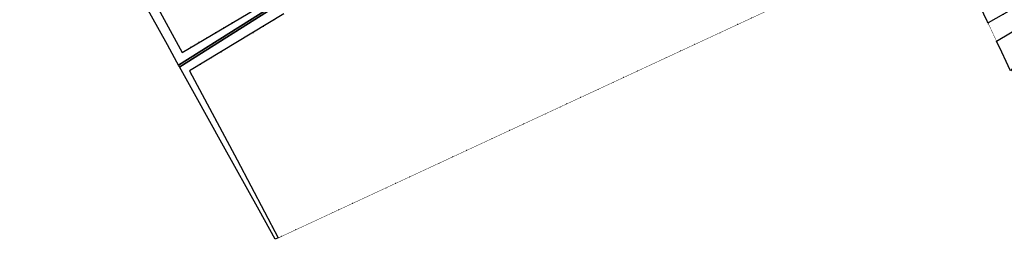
# Model space of a CAD drawing. Header units: millimetres. Extents: x 0 to 1134213, y -536989 to 313336.
# Tile 49 of 86: x 464989 to 600694, y -381496 to -351230. Entities that reach past the tile are written whole.
import ezdxf

# ---------------------------------------------------------------- set-up
doc = ezdxf.new("R2010")
doc.units = ezdxf.units.MM
doc.linetypes.add('DOT', pattern=[6.35, 0, -6.35])
for name, color, linetype in [('ondersteunendwaterdeel_oever_slootkant', 7, 'Continuous'), ('terreindeelbegroeid', 7, 'DOT'), ('waterdeel', 4, 'Continuous'), ('wegdeel_rijbaan', 7, 'Continuous')]:
    doc.layers.add(name, color=color, linetype=linetype)

msp = doc.modelspace()

# ---------------------------------------------------------------- linework, layer by layer
at = {"layer": 'ondersteunendwaterdeel_oever_slootkant'}
for points in [[(464988.7, -314660.6, 0), (487397.7, -355733.6, 0), (509636.7, -342552.6, 0)], [(500737.7, -348752.6, 0), (486889.7, -357486.6, 0), (486669.7, -357089.6, 0), (485350.7, -354712.6, 0), (478494.7, -342361.6, 0)], [(501409.7, -350431.6, 0), (488413.7, -358286.6, 0), (494977.7, -370547.6, 0), (500622.7, -381307.6, 0), (500220.7, -381495.6, 0), (498002.7, -377501.6, 0), (493086.7, -368647.6, 0), (489082.7, -361435.6, 0), (487035.7, -357748.6, 0), (487042.7, -357744.6, 0), (500897.7, -349006.6, 0)]]:
    msp.add_polyline3d(points, dxfattribs=at)
at = {"layer": 'terreindeelbegroeid'}
for points in [[(509636.7, -342552.6, 0), (487397.7, -355733.6, 0), (464988.7, -314660.6, 0)], [(579030.7, -344884.6, 0), (500622.7, -381307.6, 0), (494977.7, -370547.6, 0), (488413.7, -358286.6, 0), (501409.7, -350431.6, 0)]]:
    msp.add_polyline3d(points, dxfattribs=at)
msp.add_polyline3d([(598453.7, -351684.6, 0), (606622.7, -347033.6, 0), (607205.7, -346922.6, 0), (607794.7, -346850.6, 0), (608387.7, -346820.6, 0), (608862.7, -346846.6, 0), (609329.7, -346934.6, 0), (609781.7, -347082.6, 0), (610209.7, -347289.6, 0), (610606.7, -347550.6, 0), (610966.7, -347860.6, 0), (611282.7, -348215.6, 0), (609324.7, -349274.6, 0), (608262.7, -348706.6, 0), (601529.7, -353046.6, 0), (599611.7, -354167.6, 0)], close=True, dxfattribs=at)
at = {"layer": 'waterdeel'}
for points in [[(487035.7, -357748.6, 0), (487033.7, -357744.6, 0), (486962.7, -357617.6, 0), (486889.7, -357486.6, 0), (500737.7, -348752.6, 0), (509706.7, -343152.6, 0), (529250.7, -331163.6, 0), (549663.7, -318179.6, 0), (549824.7, -318433.6, 0), (529409.7, -331417.6, 0), (509864.7, -343407.6, 0), (500897.7, -349006.6, 0), (487042.7, -357744.6, 0)], [(601208.7, -357591.6, 0), (600059.7, -355126.6, 0), (599907.7, -354802.6, 0), (599611.7, -354167.6, 0), (601529.7, -353046.6, 0), (608262.7, -348706.6, 0), (609324.7, -349274.6, 0), (610623.7, -352284.6, 0), (605987.7, -354721.6, 0), (603138.7, -356645.6, 0), (602057.7, -357688.6, 0), (601533.7, -358289.6, 0)]]:
    msp.add_polyline3d(points, close=True, dxfattribs=at)
at = {"layer": 'wegdeel_rijbaan'}
msp.add_polyline3d([(606622.7, -347033.6, 0), (598453.7, -351684.6, 0), (598378.7, -351523.6, 0), (596834.7, -348211.6, 0)], dxfattribs=at)

doc.saveas('drawing.dxf')
